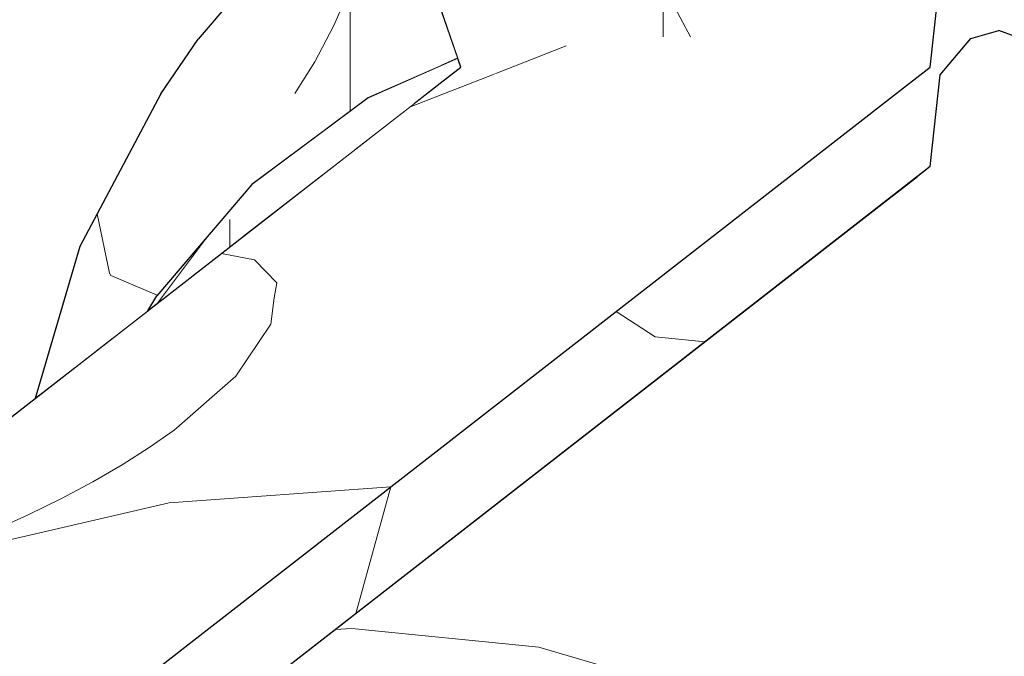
# Model space of a CAD drawing. Header units: millimetres. Extents: x -36478 to 31050, y -14815 to 11827.
# Tile 136 of 256: x -17328 to -17219, y 8643 to 8714. Entities that reach past the tile are written whole.
import ezdxf

# ---------------------------------------------------------------- set-up
doc = ezdxf.new("R2010")
doc.units = ezdxf.units.MM
doc.header["$MEASUREMENT"] = 0
doc.linetypes.add('Wipeout_Contour', pattern=[1000, 0, -1000])
doc.layers.add('Nové_Konstrukce - krov', color=7, linetype='Continuous')
doc.layers.add('Nové_Výplně - Povrchové', color=7, linetype='Continuous')

# ---------------------------------------------------------------- blocks, each defined once
blk = doc.blocks.new('výplň_1847_1', base_point=(0, 0))
at = {"color": 254, "linetype": 'Wipeout_Contour', "lineweight": 0, "ltscale": 77500.650437}
blk.add_wipeout([(-17326.27, 8671.75), (-17321.89, 8675.16), (-17320.14, 8681.1), (-17321.31, 8688.61)], dxfattribs=at).dxf.layer = 'Nové_Výplně - Povrchové'
blk = doc.blocks.new('výplň_1848_1', base_point=(0, 0))
at = {"color": 254, "linetype": 'Wipeout_Contour', "lineweight": 0, "ltscale": 58117.180663}
blk.add_wipeout([(-17321.89, 8675.16), (-17317.62, 8678.47), (-17320.14, 8681.1)], dxfattribs=at).dxf.layer = 'Nové_Výplně - Povrchové'
blk = doc.blocks.new('*X3699')
at = {"layer": 'Nové_Výplně - Povrchové', "color": 21, "linetype": 'Continuous', "lineweight": 20, "true_color": 0xffaaaa}
blk.add_line((-17312.72, 8683.2), (-17317.87, 8685.38), dxfattribs=at)
blk = doc.blocks.new('výplň_1849_1', base_point=(0, 0))
at = {"color": 254, "linetype": 'Wipeout_Contour', "lineweight": 0, "ltscale": 116220.027462}
blk.add_wipeout([(-17311.62, 8697.12), (-17320.14, 8681.1), (-17317.62, 8678.47), (-17313.77, 8681.47), (-17312.76, 8683.15), (-17306.67, 8690.29)], dxfattribs=at).dxf.layer = 'Nové_Výplně - Povrchové'
at = {"layer": 'Nové_Výplně - Povrchové', "color": 21, "linetype": 'Continuous', "lineweight": 20, "true_color": 0xffaaaa}
blk.add_blockref('*X3699', (0, 0), dxfattribs=at)
blk = doc.blocks.new('*X3701')
at = {"layer": 'Nové_Výplně - Povrchové', "color": 21, "linetype": 'Continuous', "lineweight": 20, "true_color": 0xffaaaa}
for p, q in [((-17318.02, 8685.66), (-17319.39, 8692.23)), ((-17317.87, 8685.38), (-17318.02, 8685.66))]:
    blk.add_line(p, q, dxfattribs=at)
blk = doc.blocks.new('výplň_1850_1', base_point=(0, 0))
at = {"color": 254, "linetype": 'Wipeout_Contour', "lineweight": 0, "ltscale": 77503.655787}
blk.add_wipeout([(-17321.31, 8688.61), (-17320.14, 8681.1), (-17311.62, 8697.12), (-17312.31, 8705.52)], dxfattribs=at).dxf.layer = 'Nové_Výplně - Povrchové'
at = {"layer": 'Nové_Výplně - Povrchové', "color": 21, "linetype": 'Continuous', "lineweight": 20, "true_color": 0xffaaaa}
blk.add_blockref('*X3701', (0, 0), dxfattribs=at)
blk = doc.blocks.new('výplň_1851_1', base_point=(0, 0))
at = {"color": 254, "linetype": 'Wipeout_Contour', "lineweight": 0, "ltscale": 96833.291553}
blk.add_wipeout([(-17311.62, 8697.12), (-17306.67, 8690.29), (-17302.23, 8695.49), (-17294.93, 8700.92), (-17300.15, 8710.55)], dxfattribs=at).dxf.layer = 'Nové_Výplně - Povrchové'
blk = doc.blocks.new('výplň_1852_1', base_point=(0, 0))
at = {"color": 254, "linetype": 'Wipeout_Contour', "lineweight": 0, "ltscale": 77500.639529}
blk.add_wipeout([(-17308.18, 8711.58), (-17312.31, 8705.52), (-17300.21, 8719.71), (-17295.87, 8726.01)], dxfattribs=at).dxf.layer = 'Nové_Výplně - Povrchové'
blk = doc.blocks.new('výplň_1854_1', base_point=(0, 0))
at = {"color": 254, "linetype": 'Wipeout_Contour', "lineweight": 0, "ltscale": 77494.134918}
blk.add_wipeout([(-17312.31, 8705.52), (-17311.62, 8697.12), (-17300.15, 8710.55), (-17300.21, 8719.71)], dxfattribs=at).dxf.layer = 'Nové_Výplně - Povrchové'
blk = doc.blocks.new('*X3711')
at = {"layer": 'Nové_Výplně - Povrchové', "color": 21, "linetype": 'Continuous', "lineweight": 20, "true_color": 0xffaaaa}
for p, q in [((-17291.41, 8717.06), (-17293.14, 8713.1)), ((-17291.32, 8717.13), (-17291.32, 8703.61)), ((-17291.12, 8717.27), (-17284.65, 8717.27)), ((-17293.14, 8713.1), (-17295.26, 8709.07)), ((-17295.26, 8709.07), (-17297.45, 8705.56))]:
    blk.add_line(p, q, dxfattribs=at)
blk = doc.blocks.new('výplň_1855_1', base_point=(0, 0))
at = {"color": 254, "linetype": 'Wipeout_Contour', "lineweight": 0, "ltscale": 96799.627355}
blk.add_wipeout([(-17300.15, 8710.55), (-17294.93, 8700.92), (-17289.32, 8705.09), (-17281.32, 8708.62), (-17286.09, 8721.01)], dxfattribs=at).dxf.layer = 'Nové_Výplně - Povrchové'
at = {"layer": 'Nové_Výplně - Povrchové', "color": 21, "linetype": 'Continuous', "lineweight": 20, "true_color": 0xffaaaa}
blk.add_blockref('*X3711', (0, 0), dxfattribs=at)
blk = doc.blocks.new('výplň_1856_1', base_point=(0, 0))
at = {"color": 254, "linetype": 'Wipeout_Contour', "lineweight": 0, "ltscale": 77469.277963}
blk.add_wipeout([(-17300.21, 8719.71), (-17300.15, 8710.55), (-17286.09, 8721.01), (-17285.36, 8730.75)], dxfattribs=at).dxf.layer = 'Nové_Výplně - Povrchové'
blk = doc.blocks.new('*X3717')
at = {"layer": 'Nové_Výplně - Povrchové', "color": 21, "linetype": 'Continuous', "lineweight": 20, "true_color": 0xffaaaa}
blk.add_line((-17284.65, 8717.27), (-17282.08, 8717.27), dxfattribs=at)
blk = doc.blocks.new('výplň_1858_1', base_point=(0, 0))
at = {"color": 254, "linetype": 'Wipeout_Contour', "lineweight": 0, "ltscale": 96779.833923}
blk.add_wipeout([(-17280.87, 8723.31), (-17286.09, 8721.01), (-17281.32, 8708.62), (-17279.38, 8709.47), (-17283.05, 8720.08)], dxfattribs=at).dxf.layer = 'Nové_Výplně - Povrchové'
at = {"layer": 'Nové_Výplně - Povrchové', "color": 21, "linetype": 'Continuous', "lineweight": 20, "true_color": 0xffaaaa}
blk.add_blockref('*X3717', (0, 0), dxfattribs=at)
blk = doc.blocks.new('*X3807')
at = {"layer": 'Nové_Výplně - Povrchové', "color": 21, "linetype": 'Continuous', "lineweight": 20, "true_color": 0xffaaaa}
blk.add_line((-17307.05, 8689.84), (-17312.69, 8682.31), dxfattribs=at)
blk = doc.blocks.new('výplň_1903_1', base_point=(0, 0))
at = {"color": 254, "linetype": 'Wipeout_Contour', "lineweight": 0, "ltscale": 96832.650402}
blk.add_wipeout([(-17312.76, 8683.15), (-17313.77, 8681.47), (-17312.31, 8682.61), (-17304.57, 8691.67), (-17302.23, 8695.49)], dxfattribs=at).dxf.layer = 'Nové_Výplně - Povrchové'
at = {"layer": 'Nové_Výplně - Povrchové', "color": 21, "linetype": 'Continuous', "lineweight": 20, "true_color": 0xffaaaa}
blk.add_blockref('*X3807', (0, 0), dxfattribs=at)
blk = doc.blocks.new('*X3809')
at = {"layer": 'Nové_Výplně - Povrchové', "color": 21, "linetype": 'Continuous', "lineweight": 20, "true_color": 0xffaaaa}
blk.add_line((-17304.66, 8691.58), (-17304.66, 8688.56), dxfattribs=at)
blk = doc.blocks.new('výplň_1904_1', base_point=(0, 0))
at = {"color": 254, "linetype": 'Wipeout_Contour', "lineweight": 0, "ltscale": 58095.416575}
blk.add_wipeout([(-17312.31, 8682.61), (-17303.21, 8689.68), (-17304.57, 8691.67)], dxfattribs=at).dxf.layer = 'Nové_Výplně - Povrchové'
at = {"layer": 'Nové_Výplně - Povrchové', "color": 21, "linetype": 'Continuous', "lineweight": 20, "true_color": 0xffaaaa}
blk.add_blockref('*X3809', (0, 0), dxfattribs=at)
blk = doc.blocks.new('výplň_1905_1', base_point=(0, 0))
at = {"color": 254, "linetype": 'Wipeout_Contour', "lineweight": 0, "ltscale": 77443.865487}
blk.add_wipeout([(-17289.32, 8705.09), (-17302.23, 8695.49), (-17304.57, 8691.67), (-17291.83, 8701.15)], dxfattribs=at).dxf.layer = 'Nové_Výplně - Povrchové'
blk = doc.blocks.new('výplň_1906_1', base_point=(0, 0))
at = {"color": 254, "linetype": 'Wipeout_Contour', "lineweight": 0, "ltscale": 77440.96283}
blk.add_wipeout([(-17291.83, 8701.15), (-17304.57, 8691.67), (-17303.21, 8689.68), (-17290.88, 8699.27)], dxfattribs=at).dxf.layer = 'Nové_Výplně - Povrchové'
blk = doc.blocks.new('výplň_1907_1', base_point=(0, 0))
at = {"color": 254, "linetype": 'Wipeout_Contour', "lineweight": 0, "ltscale": 116118.34244}
blk.add_wipeout([(-17289.32, 8705.09), (-17291.83, 8701.15), (-17284.08, 8704.56), (-17281.67, 8706.44), (-17279.04, 8708.48), (-17279.38, 8709.47)], dxfattribs=at).dxf.layer = 'Nové_Výplně - Povrchové'
blk = doc.blocks.new('výplň_1908_1', base_point=(0, 0))
at = {"color": 254, "linetype": 'Wipeout_Contour', "lineweight": 0, "ltscale": 58065.375396}
blk.add_wipeout([(-17284.08, 8704.56), (-17291.83, 8701.15), (-17290.88, 8699.27)], dxfattribs=at).dxf.layer = 'Nové_Výplně - Povrchové'
blk = doc.blocks.new('výplň_1910_1', base_point=(0, 0))
at = {"color": 254, "linetype": 'Wipeout_Contour', "lineweight": 0, "ltscale": 57894.686661}
blk.add_wipeout([(-17226.99, 8697.46), (-17228.49, 8696.29), (-17227.14, 8696.04)], dxfattribs=at).dxf.layer = 'Nové_Výplně - Povrchové'
blk = doc.blocks.new('výplň_1911_1', base_point=(0, 0))
at = {"color": 254, "linetype": 'Wipeout_Contour', "lineweight": 0, "ltscale": 77195.693348}
blk.add_wipeout([(-17231.12, 8694.24), (-17229.77, 8693.99), (-17227.14, 8696.04), (-17228.49, 8696.29)], dxfattribs=at).dxf.layer = 'Nové_Výplně - Povrchové'
blk = doc.blocks.new('výplň_1920_1', base_point=(0, 0))
at = {"color": 254, "linetype": 'Wipeout_Contour', "lineweight": 0, "ltscale": 77023.667589}
blk.add_wipeout([(-17171.13, 8655.71), (-17298.38, 8556.73), (-17287.23, 8542), (-17159.98, 8640.98)], dxfattribs=at).dxf.layer = 'Nové_Výplně - Povrchové'
blk = doc.blocks.new('*X3845')
at = {"layer": 'Nové_Výplně - Povrchové', "color": 21, "linetype": 'Continuous', "lineweight": 20, "true_color": 0xffaaaa}
for p, q in [((-17270.42, 8644.2), (-17254.64, 8639.56)), ((-17254.14, 8639.41), (-17251.32, 8638.58)), ((-17301.7, 8619.86), (-17282.61, 8614.25)), ((-17307.5, 8602.4), (-17313.88, 8610.39)), ((-17304.73, 8597.05), (-17307.5, 8602.4))]:
    blk.add_line(p, q, dxfattribs=at)
blk = doc.blocks.new('výplň_1922_1', base_point=(0, 0))
at = {"color": 254, "linetype": 'Wipeout_Contour', "lineweight": 0, "ltscale": 115920.607747}
blk.add_wipeout([(-17213.87, 8688.17), (-17338.6, 8591.16), (-17335.52, 8589.46), (-17333.44, 8587.92), (-17324.85, 8581.39), (-17198.5, 8679.67)], dxfattribs=at).dxf.layer = 'Nové_Výplně - Povrchové'
at = {"layer": 'Nové_Výplně - Povrchové', "color": 21, "linetype": 'Continuous', "lineweight": 20, "true_color": 0xffaaaa}
blk.add_blockref('*X3845', (0, 0), dxfattribs=at)
blk = doc.blocks.new('výplň_1923_1', base_point=(0, 0))
at = {"color": 254, "linetype": 'Wipeout_Contour', "lineweight": 0, "ltscale": 96483.041792}
blk.add_wipeout([(-17198.5, 8679.67), (-17324.85, 8581.39), (-17315.57, 8574.35), (-17311.16, 8569.91), (-17184.1, 8668.74)], dxfattribs=at).dxf.layer = 'Nové_Výplně - Povrchové'
blk = doc.blocks.new('výplň_1924_1', base_point=(0, 0))
at = {"color": 254, "linetype": 'Wipeout_Contour', "lineweight": 0, "ltscale": 96391.559745}
blk.add_wipeout([(-17184.1, 8668.74), (-17311.16, 8569.91), (-17299.47, 8558.17), (-17298.38, 8556.73), (-17171.13, 8655.71)], dxfattribs=at).dxf.layer = 'Nové_Výplně - Povrchové'
blk = doc.blocks.new('*X3853')
at = {"layer": 'Nové_Výplně - Povrchové', "color": 21, "linetype": 'Continuous', "lineweight": 20, "true_color": 0xffaaaa}
for p, q in [((-17261.81, 8681.4), (-17257.51, 8678.6)), ((-17257.51, 8678.6), (-17251.95, 8678.04)), ((-17286.81, 8661.95), (-17290.68, 8647.92)), ((-17318.1, 8637.62), (-17319.35, 8633.1)), ((-17319.48, 8632.6), (-17321.97, 8623.59))]:
    blk.add_line(p, q, dxfattribs=at)
blk = doc.blocks.new('výplň_1926_1', base_point=(0, 0))
at = {"color": 254, "linetype": 'Wipeout_Contour', "lineweight": 0, "ltscale": 289721.938148}
blk.add_wipeout([(-17226.99, 8708.48), (-17362.52, 8603.07), (-17355.5, 8600.51), (-17353.24, 8599.26), (-17226.99, 8697.46), (-17225.91, 8707.63), (-17222.51, 8711.66), (-17219.4, 8712.54), (-17215.82, 8711.23), (-17215.77, 8714.71), (-17215.25, 8717.61), (-17218.04, 8715.45), (-17219.25, 8724.99), (-17222.36, 8724.11), (-17225.76, 8720.07)], dxfattribs=at).dxf.layer = 'Nové_Výplně - Povrchové'
at = {"layer": 'Nové_Výplně - Povrchové', "color": 21, "linetype": 'Continuous', "lineweight": 20, "true_color": 0xffaaaa}
blk.add_blockref('*X3853', (0, 0), dxfattribs=at)
blk = doc.blocks.new('výplň_1933_1', base_point=(0, 0))
at = {"color": 254, "linetype": 'Wipeout_Contour', "lineweight": 0, "ltscale": 77159.427803}
blk.add_wipeout([(-17227.14, 8696.04), (-17229.77, 8693.99), (-17213.87, 8688.17), (-17211.24, 8690.22)], dxfattribs=at).dxf.layer = 'Nové_Výplně - Povrchové'
blk = doc.blocks.new('výplň_1936_1', base_point=(0, 0))
at = {"color": 254, "linetype": 'Wipeout_Contour', "lineweight": 0, "ltscale": 77159.44827}
blk.add_wipeout([(-17219.4, 8712.54), (-17222.51, 8711.66), (-17204.57, 8705.09), (-17201.72, 8706.07)], dxfattribs=at).dxf.layer = 'Nové_Výplně - Povrchové'
blk = doc.blocks.new('výplň_1940_1', base_point=(0, 0))
at = {"color": 254, "linetype": 'Wipeout_Contour', "lineweight": 0, "ltscale": 96460.392644}
blk.add_wipeout([(-17226.99, 8697.46), (-17227.14, 8696.04), (-17211.24, 8690.22), (-17208.2, 8701.15), (-17225.91, 8707.63)], dxfattribs=at).dxf.layer = 'Nové_Výplně - Povrchové'
blk = doc.blocks.new('výplň_1941_1', base_point=(0, 0))
at = {"color": 254, "linetype": 'Wipeout_Contour', "lineweight": 0, "ltscale": 77166.572768}
blk.add_wipeout([(-17222.51, 8711.66), (-17225.91, 8707.63), (-17208.2, 8701.15), (-17204.57, 8705.09)], dxfattribs=at).dxf.layer = 'Nové_Výplně - Povrchové'
blk = doc.blocks.new('*X3885')
at = {"layer": 'Nové_Výplně - Povrchové', "color": 21, "linetype": 'Continuous', "lineweight": 20, "true_color": 0xffaaaa}
for p, q in [((-17292.98, 8646.13), (-17291.14, 8646.26)), ((-17324.27, 8621.8), (-17322.42, 8621.93)), ((-17326.72, 8618.59), (-17328.08, 8618.83))]:
    blk.add_line(p, q, dxfattribs=at)
blk = doc.blocks.new('výplň_1942_1', base_point=(0, 0))
at = {"color": 254, "linetype": 'Wipeout_Contour', "lineweight": 0, "ltscale": 77332.238495}
blk.add_wipeout([(-17353.24, 8599.26), (-17352.26, 8598.72), (-17229.77, 8693.99), (-17231.12, 8694.24)], dxfattribs=at).dxf.layer = 'Nové_Výplně - Povrchové'
at = {"layer": 'Nové_Výplně - Povrchové', "color": 21, "linetype": 'Continuous', "lineweight": 20, "true_color": 0xffaaaa}
blk.add_blockref('*X3885', (0, 0), dxfattribs=at)
blk = doc.blocks.new('výplň_1944_1', base_point=(0, 0))
at = {"color": 254, "linetype": 'Wipeout_Contour', "lineweight": 0, "ltscale": 77250.166342}
blk.add_wipeout([(-17226.99, 8708.48), (-17245.02, 8711.83), (-17247.65, 8709.78), (-17229.62, 8706.44)], dxfattribs=at).dxf.layer = 'Nové_Výplně - Povrchové'
blk = doc.blocks.new('výplň_1946_1', base_point=(0, 0))
at = {"color": 254, "linetype": 'Wipeout_Contour', "lineweight": 0, "ltscale": 77316.671512}
blk.add_wipeout([(-17245.02, 8711.83), (-17262.55, 8711.83), (-17265.18, 8709.78), (-17247.65, 8709.78)], dxfattribs=at).dxf.layer = 'Nové_Výplně - Povrchové'
blk = doc.blocks.new('*X3895')
at = {"layer": 'Nové_Výplně - Povrchové', "color": 21, "linetype": 'Continuous', "lineweight": 20, "true_color": 0xffaaaa}
for p, q in [((-17282.18, 8717.56), (-17280.64, 8717.56)), ((-17280.64, 8717.56), (-17263.68, 8717.56))]:
    blk.add_line(p, q, dxfattribs=at)
blk = doc.blocks.new('výplň_1947_1', base_point=(0, 0))
at = {"color": 254, "linetype": 'Wipeout_Contour', "lineweight": 0, "ltscale": 77387.873551}
blk.add_wipeout([(-17279.04, 8708.48), (-17262.55, 8711.83), (-17264.9, 8723.75), (-17283.05, 8720.08)], dxfattribs=at).dxf.layer = 'Nové_Výplně - Povrchové'
at = {"layer": 'Nové_Výplně - Povrchové', "color": 21, "linetype": 'Continuous', "lineweight": 20, "true_color": 0xffaaaa}
blk.add_blockref('*X3895', (0, 0), dxfattribs=at)
blk = doc.blocks.new('*X3897')
at = {"layer": 'Nové_Výplně - Povrchové', "color": 21, "linetype": 'Continuous', "lineweight": 20, "true_color": 0xffaaaa}
blk.add_line((-17275.37, 8707.72), (-17267.38, 8710.85), dxfattribs=at)
blk = doc.blocks.new('výplň_1948_1', base_point=(0, 0))
at = {"color": 254, "linetype": 'Wipeout_Contour', "lineweight": 0, "ltscale": 77374.396659}
blk.add_wipeout([(-17262.55, 8711.83), (-17279.04, 8708.48), (-17281.67, 8706.44), (-17265.18, 8709.78)], dxfattribs=at).dxf.layer = 'Nové_Výplně - Povrchové'
at = {"layer": 'Nové_Výplně - Povrchové', "color": 21, "linetype": 'Continuous', "lineweight": 20, "true_color": 0xffaaaa}
blk.add_blockref('*X3897', (0, 0), dxfattribs=at)
blk = doc.blocks.new('*X3899')
at = {"layer": 'Nové_Výplně - Povrchové', "color": 21, "linetype": 'Continuous', "lineweight": 20, "true_color": 0xffaaaa}
for p, q in [((-17256.62, 8723.75), (-17256.62, 8711.83)), ((-17263.68, 8717.56), (-17256.62, 8717.56)), ((-17253.57, 8711.83), (-17256.62, 8717.56))]:
    blk.add_line(p, q, dxfattribs=at)
blk = doc.blocks.new('výplň_1949_1', base_point=(0, 0))
at = {"color": 254, "linetype": 'Wipeout_Contour', "lineweight": 0, "ltscale": 77327.273596}
blk.add_wipeout([(-17262.55, 8711.83), (-17245.02, 8711.83), (-17245.61, 8723.75), (-17264.9, 8723.75)], dxfattribs=at).dxf.layer = 'Nové_Výplně - Povrchové'
at = {"layer": 'Nové_Výplně - Povrchové', "color": 21, "linetype": 'Continuous', "lineweight": 20, "true_color": 0xffaaaa}
blk.add_blockref('*X3899', (0, 0), dxfattribs=at)
blk = doc.blocks.new('*X3901')
at = {"layer": 'Nové_Výplně - Povrchové', "color": 21, "linetype": 'Continuous', "lineweight": 20, "true_color": 0xffaaaa}
for p, q in [((-17284.76, 8704.03), (-17275.37, 8707.72)), ((-17301.93, 8687.12), (-17305.58, 8687.84)), ((-17299.44, 8684.59), (-17301.93, 8687.12)), ((-17299.75, 8682.9), (-17299.44, 8684.59))]:
    blk.add_line(p, q, dxfattribs=at)
blk = doc.blocks.new('výplň_1950_1', base_point=(0, 0))
at = {"color": 254, "linetype": 'Wipeout_Contour', "lineweight": 0, "ltscale": 77498.192906}
blk.add_wipeout([(-17281.67, 8706.44), (-17389.04, 8622.93), (-17379.2, 8621.1), (-17265.18, 8709.78)], dxfattribs=at).dxf.layer = 'Nové_Výplně - Povrchové'
at = {"layer": 'Nové_Výplně - Povrchové', "color": 21, "linetype": 'Continuous', "lineweight": 20, "true_color": 0xffaaaa}
blk.add_blockref('*X3901', (0, 0), dxfattribs=at)
blk = doc.blocks.new('*X3903')
at = {"layer": 'Nové_Výplně - Povrchové', "color": 21, "linetype": 'Continuous', "lineweight": 20, "true_color": 0xffaaaa}
for p, q in [((-17300.14, 8679.99), (-17299.75, 8682.9)), ((-17304.01, 8674.24), (-17300.14, 8679.99)), ((-17310.84, 8668.23), (-17304.01, 8674.24)), ((-17313.6, 8666.3), (-17310.84, 8668.23)), ((-17316.62, 8664.39), (-17313.6, 8666.3)), ((-17319.87, 8662.5), (-17316.62, 8664.39)), ((-17323.35, 8660.65), (-17319.87, 8662.5)), ((-17336.36, 8654.42), (-17311.4, 8660.2)), ((-17327.03, 8658.84), (-17323.35, 8660.65)), ((-17330.9, 8657.09), (-17327.03, 8658.84)), ((-17334.93, 8655.4), (-17330.9, 8657.09)), ((-17335.27, 8655.27), (-17334.93, 8655.4)), ((-17339.1, 8652.29), (-17339.1, 8645.24)), ((-17339.1, 8645.24), (-17339.1, 8638.65)), ((-17367.65, 8630.09), (-17342.68, 8635.87))]:
    blk.add_line(p, q, dxfattribs=at)
blk = doc.blocks.new('výplň_1951_1', base_point=(0, 0))
at = {"color": 254, "linetype": 'Wipeout_Contour', "lineweight": 0, "ltscale": 116237.135054}
blk.add_wipeout([(-17265.18, 8709.78), (-17379.2, 8621.1), (-17376, 8620.51), (-17372.11, 8618.14), (-17370.98, 8613.86), (-17247.65, 8709.78)], dxfattribs=at).dxf.layer = 'Nové_Výplně - Povrchové'
at = {"layer": 'Nové_Výplně - Povrchové', "color": 21, "linetype": 'Continuous', "lineweight": 20, "true_color": 0xffaaaa}
blk.add_blockref('*X3903', (0, 0), dxfattribs=at)
blk = doc.blocks.new('výplň_1952_1', base_point=(0, 0))
at = {"color": 254, "linetype": 'Wipeout_Contour', "lineweight": 0, "ltscale": 77257.313972}
blk.add_wipeout([(-17245.02, 8711.83), (-17226.99, 8708.48), (-17225.76, 8720.08), (-17245.61, 8723.75)], dxfattribs=at).dxf.layer = 'Nové_Výplně - Povrchové'
blk = doc.blocks.new('*X3907')
at = {"layer": 'Nové_Výplně - Povrchové', "color": 21, "linetype": 'Continuous', "lineweight": 20, "true_color": 0xffaaaa}
for p, q in [((-17291.14, 8646.26), (-17270.42, 8644.2)), ((-17322.42, 8621.93), (-17301.7, 8619.86)), ((-17326.57, 8618.53), (-17326.72, 8618.59)), ((-17315.85, 8612.14), (-17326.57, 8618.53)), ((-17313.88, 8610.39), (-17315.85, 8612.14))]:
    blk.add_line(p, q, dxfattribs=at)
blk = doc.blocks.new('výplň_1953_1', base_point=(0, 0))
at = {"color": 254, "linetype": 'Wipeout_Contour', "lineweight": 0, "ltscale": 77297.387147}
blk.add_wipeout([(-17229.77, 8693.99), (-17352.26, 8598.72), (-17338.6, 8591.16), (-17213.87, 8688.17)], dxfattribs=at).dxf.layer = 'Nové_Výplně - Povrchové'
at = {"layer": 'Nové_Výplně - Povrchové', "color": 21, "linetype": 'Continuous', "lineweight": 20, "true_color": 0xffaaaa}
blk.add_blockref('*X3907', (0, 0), dxfattribs=at)
blk = doc.blocks.new('*X3909')
at = {"layer": 'Nové_Výplně - Povrchové', "color": 21, "linetype": 'Continuous', "lineweight": 20, "true_color": 0xffaaaa}
for p, q in [((-17311.4, 8660.2), (-17286.81, 8661.95)), ((-17339.1, 8638.65), (-17339.1, 8636.13)), ((-17342.68, 8635.87), (-17318.1, 8637.62)), ((-17326.57, 8633.95), (-17339.1, 8636.13)), ((-17323.93, 8633.08), (-17326.57, 8633.95))]:
    blk.add_line(p, q, dxfattribs=at)
blk = doc.blocks.new('výplň_1954_1', base_point=(0, 0))
at = {"color": 254, "linetype": 'Wipeout_Contour', "lineweight": 0, "ltscale": 116159.758603}
blk.add_wipeout([(-17370.98, 8613.86), (-17369.32, 8607.61), (-17368.09, 8605.11), (-17362.52, 8603.07), (-17229.62, 8706.44), (-17247.65, 8709.78)], dxfattribs=at).dxf.layer = 'Nové_Výplně - Povrchové'
at = {"layer": 'Nové_Výplně - Povrchové', "color": 21, "linetype": 'Continuous', "lineweight": 20, "true_color": 0xffaaaa}
blk.add_blockref('*X3909', (0, 0), dxfattribs=at)

msp = doc.modelspace()

# ---------------------------------------------------------------- block references
at = {"layer": 'Nové_Výplně - Povrchové', "color": 21, "linetype": 'Continuous', "lineweight": 20, "true_color": 0xffaaaa}
for name in ['výplň_1910_1', 'výplň_1847_1', 'výplň_1920_1']:
    msp.add_blockref(name, (0, 0), dxfattribs=at)

# ---------------------------------------------------------------- next in the draw order: block references
for name in ['výplň_1911_1', 'výplň_1848_1']:
    msp.add_blockref(name, (0, 0), dxfattribs=at)

# ---------------------------------------------------------------- next in the draw order: block references
msp.add_blockref('výplň_1849_1', (0, 0), dxfattribs=at)

# ---------------------------------------------------------------- next in the draw order: block references
msp.add_blockref('výplň_1850_1', (0, 0), dxfattribs=at)

# ---------------------------------------------------------------- next in the draw order: block references
msp.add_blockref('výplň_1851_1', (0, 0), dxfattribs=at)

# ---------------------------------------------------------------- next in the draw order: block references
for name in ['výplň_1852_1', 'výplň_1903_1']:
    msp.add_blockref(name, (0, 0), dxfattribs=at)

# ---------------------------------------------------------------- next in the draw order: block references
for name in ['výplň_1854_1', 'výplň_1904_1']:
    msp.add_blockref(name, (0, 0), dxfattribs=at)

# ---------------------------------------------------------------- next in the draw order: block references
for name in ['výplň_1855_1', 'výplň_1922_1']:
    msp.add_blockref(name, (0, 0), dxfattribs=at)

# ---------------------------------------------------------------- next in the draw order: block references
for name in ['výplň_1856_1', 'výplň_1905_1', 'výplň_1923_1']:
    msp.add_blockref(name, (0, 0), dxfattribs=at)

# ---------------------------------------------------------------- next in the draw order: block references
for name in ['výplň_1858_1', 'výplň_1906_1', 'výplň_1924_1']:
    msp.add_blockref(name, (0, 0), dxfattribs=at)

# ---------------------------------------------------------------- next in the draw order: block references
msp.add_blockref('výplň_1907_1', (0, 0), dxfattribs=at)

# ---------------------------------------------------------------- next in the draw order: block references
msp.add_blockref('výplň_1908_1', (0, 0), dxfattribs=at)

# ---------------------------------------------------------------- next in the draw order: block references
msp.add_blockref('výplň_1926_1', (0, 0), dxfattribs=at)

# ---------------------------------------------------------------- next in the draw order: linework, layer by layer
at = {"layer": 'Nové_Konstrukce - krov', "color": 1, "linetype": 'Continuous', "lineweight": 25}
msp.add_line((-17295.87, 8726.01), (-17308.18, 8711.58), dxfattribs=at)

# ---------------------------------------------------------------- next in the draw order: block references
at = {"layer": 'Nové_Výplně - Povrchové', "color": 21, "linetype": 'Continuous', "lineweight": 20, "true_color": 0xffaaaa}
for name in ['výplň_1936_1', 'výplň_1933_1']:
    msp.add_blockref(name, (0, 0), dxfattribs=at)

# ---------------------------------------------------------------- next in the draw order: block references
for name in ['výplň_1940_1', 'výplň_1942_1']:
    msp.add_blockref(name, (0, 0), dxfattribs=at)

# ---------------------------------------------------------------- next in the draw order: block references
for name in ['výplň_1944_1', 'výplň_1941_1']:
    msp.add_blockref(name, (0, 0), dxfattribs=at)

# ---------------------------------------------------------------- next in the draw order: linework, layer by layer
at = {"layer": 'Nové_Konstrukce - krov', "color": 1, "linetype": 'Continuous', "lineweight": 25}
for p, q in [((-17222.51, 8711.66), (-17219.4, 8712.54)), ((-17201.72, 8706.07), (-17219.4, 8712.54)), ((-17226.99, 8697.46), (-17225.91, 8707.63))]:
    msp.add_line(p, q, dxfattribs=at)

# ---------------------------------------------------------------- next in the draw order: block references
at = {"layer": 'Nové_Výplně - Povrchové', "color": 21, "linetype": 'Continuous', "lineweight": 20, "true_color": 0xffaaaa}
msp.add_blockref('výplň_1946_1', (0, 0), dxfattribs=at)

# ---------------------------------------------------------------- next in the draw order: block references
msp.add_blockref('výplň_1947_1', (0, 0), dxfattribs=at)

# ---------------------------------------------------------------- next in the draw order: block references
msp.add_blockref('výplň_1948_1', (0, 0), dxfattribs=at)

# ---------------------------------------------------------------- next in the draw order: block references
for name in ['výplň_1949_1', 'výplň_1950_1']:
    msp.add_blockref(name, (0, 0), dxfattribs=at)

# ---------------------------------------------------------------- next in the draw order: block references
for name in ['výplň_1952_1', 'výplň_1951_1']:
    msp.add_blockref(name, (0, 0), dxfattribs=at)

# ---------------------------------------------------------------- next in the draw order: linework, layer by layer
at = {"layer": 'Nové_Konstrukce - krov', "color": 1, "linetype": 'Continuous', "lineweight": 25}
for p, q in [((-17226.99, 8708.48), (-17225.76, 8720.08)), ((-17225.91, 8707.63), (-17222.51, 8711.66))]:
    msp.add_line(p, q, dxfattribs=at)

# ---------------------------------------------------------------- next in the draw order: block references
at = {"layer": 'Nové_Výplně - Povrchové', "color": 21, "linetype": 'Continuous', "lineweight": 20, "true_color": 0xffaaaa}
msp.add_blockref('výplň_1953_1', (0, 0), dxfattribs=at)

# ---------------------------------------------------------------- next in the draw order: block references
msp.add_blockref('výplň_1954_1', (0, 0), dxfattribs=at)

# ---------------------------------------------------------------- next in the draw order: linework, layer by layer
at = {"layer": 'Nové_Konstrukce - krov', "color": 1, "linetype": 'Continuous', "lineweight": 25}
for p, q in [((-17279.04, 8708.48), (-17283.05, 8720.08)), ((-17312.31, 8705.52), (-17308.18, 8711.58)), ((-17279.38, 8709.47), (-17289.32, 8705.09)), ((-17281.67, 8706.44), (-17279.04, 8708.48)), ((-17229.62, 8706.44), (-17226.99, 8708.48)), ((-17389.04, 8622.93), (-17281.67, 8706.44)), ((-17362.52, 8603.07), (-17229.62, 8706.44)), ((-17312.31, 8705.52), (-17321.31, 8688.61)), ((-17289.32, 8705.09), (-17302.23, 8695.49)), ((-17226.99, 8697.46), (-17353.24, 8599.26)), ((-17302.23, 8695.49), (-17312.76, 8683.15)), ((-17321.31, 8688.61), (-17326.27, 8671.75)), ((-17313.77, 8681.47), (-17312.76, 8683.15))]:
    msp.add_line(p, q, dxfattribs=at)

doc.saveas('drawing.dxf')
